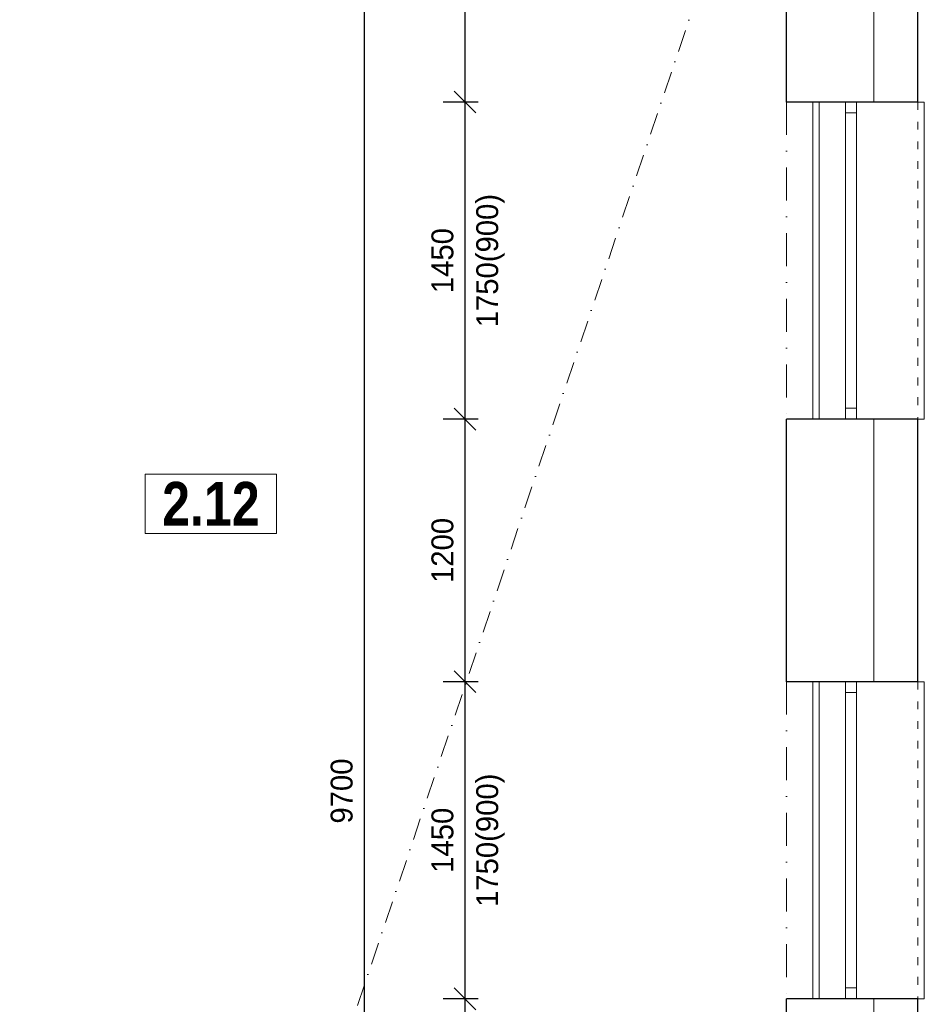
# Model space of a CAD drawing. Header units: millimetres. Extents: x -65956 to 5894746, y -14679 to 163521.
# Tile 9 of 89: x -56610 to -52476, y -6562 to -2060. Entities that reach past the tile are written whole.
import ezdxf

# ---------------------------------------------------------------- set-up
doc = ezdxf.new("R2010")
doc.units = ezdxf.units.MM
doc.linetypes.add('ACAD_ISO03W100', pattern=[30, 12, -18])
doc.linetypes.add('ČERCHOVANÁ', pattern=[1, 0.5, -0.25, 0, -0.25])
doc.layers.get('0').update_dxf_attribs({"lineweight": 5})
doc.layers.get('Defpoints').update_dxf_attribs({"color": 2, "lineweight": 30})
doc.layers.add('- pomocna', color=232, linetype='Continuous', lineweight=0, plot=False)
for name, color, linetype, lineweight in [('Bodko ciarkovana T', 200, 'ČERCHOVANÁ', 0), ('H popisky', 30, 'Continuous', 25), ('H stavba', 82, 'Continuous', 30), ('KOTY', 51, 'Continuous', 5), ('otvor', 163, 'Continuous', 5), ('Tbč stavba', 4, 'ČERCHOVANÁ', 0), ('Tč stavba', 7, 'ACAD_ISO03W100', 5)]:
    doc.layers.add(name, color=color, linetype=linetype, lineweight=lineweight)
doc.styles.add('1-100_te_2mm_200', font='technic_.ttf', dxfattribs={"height": 200})
doc.styles.add('1-20_ce_5mm_100', font='GOTHIC.TTF', dxfattribs={"height": 100})
doc.styles.add('1-50_ce_2mm_100', font='GOTHIC.TTF', dxfattribs={"height": 100})
doc.dimstyles.new('technic_1-100', dxfattribs={"dimtxt": 200, "dimasz": 240, "dimexe": 300, "dimexo": 200, "dimgap": 100, "dimtad": 1, "dimdec": 1, "dimrnd": 0.5, "dimtxsty": '1-100_te_2mm_200', "dimblk": 'OBLIQUE', "dimcen": 2.5, "dimclrd": 256, "dimclrt": 256, "dimadec": 0, "dimazin": 0, "dimtfac": 1, "dimtdec": 1, "dimtix": 1, "dimtmove": 1, "dimatfit": 3, "dimldrblk": 'OBLIQUE', "dimfxl": 400, "dimfxlon": 1, "dimarcsym": 0})

# ---------------------------------------------------------------- blocks, each defined once
blk = doc.blocks.new('_Oblique')
at = {"color": 0, "linetype": 'ByBlock', "lineweight": -2}
blk.add_line((-0.5, -0.5), (0.5, 0.5), dxfattribs=at)
blk = doc.blocks.new('*D686')
at = {"layer": 'Defpoints', "color": 0, "transparency": 16777216}
for p in [(-53106, -736.7), (-54575.1, -2436.7), (-53106, -2436.7)]:
    blk.add_point(p, dxfattribs=at)
at = {"layer": 'KOTY', "color": 0, "lineweight": -2, "transparency": 16777216}
for p, q in [((-54515.1, -736.7), (-54675.1, -736.7)), ((-54515.1, -2436.7), (-54675.1, -2436.7))]:
    blk.add_line(p, q, dxfattribs=at)
at = {"layer": 'KOTY', "lineweight": -2, "transparency": 16777216}
blk.add_line((-54575.1, -736.7), (-54575.1, -2436.7), dxfattribs=at)
at = {"layer": 'KOTY', "lineweight": -2, "transparency": 16777216, "xscale": 100, "yscale": 100, "zscale": 100}
for p, rotation in [((-54575.1, -736.7), 90), ((-54575.1, -2436.7), 270)]:
    blk.add_blockref('_Oblique', p, dxfattribs=dict(at, rotation=rotation))
at = {"layer": 'KOTY', "transparency": 16777216, "insert": (-54677.7, -1586.7), "char_height": 100, "attachment_point": 5, "rotation": 90, "style": '1-20_ce_5mm_100'}
blk.add_mtext('1700', dxfattribs=at)
blk = doc.blocks.new('*D687')
at = {"layer": 'Defpoints', "color": 0, "transparency": 16777216}
for p in [(-53106, -2436.7), (-54575.1, -3886.7), (-53106, -3886.7)]:
    blk.add_point(p, dxfattribs=at)
at = {"layer": 'KOTY', "color": 0, "lineweight": -2, "transparency": 16777216}
for p, q in [((-54515.1, -2436.7), (-54675.1, -2436.7)), ((-54515.1, -3886.7), (-54675.1, -3886.7))]:
    blk.add_line(p, q, dxfattribs=at)
at = {"layer": 'KOTY', "lineweight": -2, "transparency": 16777216}
blk.add_line((-54575.1, -2436.7), (-54575.1, -3886.7), dxfattribs=at)
at = {"layer": 'KOTY', "lineweight": -2, "transparency": 16777216, "xscale": 100, "yscale": 100, "zscale": 100}
for p, rotation in [((-54575.1, -2436.7), 90), ((-54575.1, -3886.7), 270)]:
    blk.add_blockref('_Oblique', p, dxfattribs=dict(at, rotation=rotation))
at = {"layer": 'KOTY', "transparency": 16777216, "char_height": 100, "attachment_point": 5, "rotation": 90, "style": '1-20_ce_5mm_100'}
for s, insert in [('1750(900)', (-54458.5, -3161.7)), ('1450', (-54677.7, -3161.7))]:
    blk.add_mtext(s, dxfattribs=dict(at, insert=insert))
blk = doc.blocks.new('*D688')
at = {"layer": 'Defpoints', "color": 0, "transparency": 16777216}
for p in [(-53106, -3886.7), (-54575.1, -5086.7), (-53106, -5086.7)]:
    blk.add_point(p, dxfattribs=at)
at = {"layer": 'KOTY', "color": 0, "lineweight": -2, "transparency": 16777216}
for p, q in [((-54515.1, -3886.7), (-54675.1, -3886.7)), ((-54515.1, -5086.7), (-54675.1, -5086.7))]:
    blk.add_line(p, q, dxfattribs=at)
at = {"layer": 'KOTY', "lineweight": -2, "transparency": 16777216}
blk.add_line((-54575.1, -3886.7), (-54575.1, -5086.7), dxfattribs=at)
at = {"layer": 'KOTY', "lineweight": -2, "transparency": 16777216, "xscale": 100, "yscale": 100, "zscale": 100}
for p, rotation in [((-54575.1, -3886.7), 90), ((-54575.1, -5086.7), 270)]:
    blk.add_blockref('_Oblique', p, dxfattribs=dict(at, rotation=rotation))
at = {"layer": 'KOTY', "transparency": 16777216, "insert": (-54677.7, -4486.7), "char_height": 100, "attachment_point": 5, "rotation": 90, "style": '1-20_ce_5mm_100'}
blk.add_mtext('1200', dxfattribs=at)
blk = doc.blocks.new('*D689')
at = {"layer": 'Defpoints', "color": 0, "transparency": 16777216}
for p in [(-53106, -5086.7), (-54575.1, -6536.7), (-53106, -6536.7)]:
    blk.add_point(p, dxfattribs=at)
at = {"layer": 'KOTY', "color": 0, "lineweight": -2, "transparency": 16777216}
for p, q in [((-54515.1, -5086.7), (-54675.1, -5086.7)), ((-54515.1, -6536.7), (-54675.1, -6536.7))]:
    blk.add_line(p, q, dxfattribs=at)
at = {"layer": 'KOTY', "lineweight": -2, "transparency": 16777216}
blk.add_line((-54575.1, -5086.7), (-54575.1, -6536.7), dxfattribs=at)
at = {"layer": 'KOTY', "lineweight": -2, "transparency": 16777216, "xscale": 100, "yscale": 100, "zscale": 100}
for p, rotation in [((-54575.1, -5086.7), 90), ((-54575.1, -6536.7), 270)]:
    blk.add_blockref('_Oblique', p, dxfattribs=dict(at, rotation=rotation))
at = {"layer": 'KOTY', "transparency": 16777216, "char_height": 100, "attachment_point": 5, "rotation": 90, "style": '1-20_ce_5mm_100'}
for s, insert in [('1750(900)', (-54458.5, -5811.7)), ('1450', (-54677.7, -5811.7))]:
    blk.add_mtext(s, dxfattribs=dict(at, insert=insert))
blk = doc.blocks.new('*D690')
at = {"layer": 'Defpoints', "color": 0, "transparency": 16777216}
for p in [(-53106, -6536.7), (-54575.1, -7736.7), (-53106, -7736.7)]:
    blk.add_point(p, dxfattribs=at)
at = {"layer": 'KOTY', "color": 0, "lineweight": -2, "transparency": 16777216}
for p, q in [((-54515.1, -6536.7), (-54675.1, -6536.7)), ((-54515.1, -7736.7), (-54675.1, -7736.7))]:
    blk.add_line(p, q, dxfattribs=at)
at = {"layer": 'KOTY', "lineweight": -2, "transparency": 16777216}
blk.add_line((-54575.1, -6536.7), (-54575.1, -7736.7), dxfattribs=at)
at = {"layer": 'KOTY', "lineweight": -2, "transparency": 16777216, "xscale": 100, "yscale": 100, "zscale": 100}
for p, rotation in [((-54575.1, -6536.7), 90), ((-54575.1, -7736.7), 270)]:
    blk.add_blockref('_Oblique', p, dxfattribs=dict(at, rotation=rotation))
at = {"layer": 'KOTY', "transparency": 16777216, "insert": (-54677.7, -7136.7), "char_height": 100, "attachment_point": 5, "rotation": 90, "style": '1-20_ce_5mm_100'}
blk.add_mtext('1200', dxfattribs=at)
blk = doc.blocks.new('*D693')
at = {"layer": 'Defpoints', "color": 0, "transparency": 16777216}
for p in [(-54106, -736.7), (-55035.7, -10436.7), (-54106, -10436.7)]:
    blk.add_point(p, dxfattribs=at)
at = {"layer": 'KOTY', "color": 0, "lineweight": -2, "transparency": 16777216}
for p, q in [((-54975.7, -736.7), (-55135.7, -736.7)), ((-54975.7, -10436.7), (-55135.7, -10436.7))]:
    blk.add_line(p, q, dxfattribs=at)
at = {"layer": 'KOTY', "lineweight": -2, "transparency": 16777216}
blk.add_line((-55035.7, -736.7), (-55035.7, -10436.7), dxfattribs=at)
at = {"layer": 'KOTY', "lineweight": -2, "transparency": 16777216, "xscale": 100, "yscale": 100, "zscale": 100}
for p, rotation in [((-55035.7, -736.7), 90), ((-55035.7, -10436.7), 270)]:
    blk.add_blockref('_Oblique', p, dxfattribs=dict(at, rotation=rotation))
at = {"layer": 'KOTY', "transparency": 16777216, "insert": (-55138.2, -5586.7), "char_height": 100, "attachment_point": 5, "rotation": 90, "style": '1-20_ce_5mm_100'}
blk.add_mtext('9700', dxfattribs=at)
blk = doc.blocks.new('*T456')
at = {"layer": 'Defpoints', "color": 8, "linetype": 'ByBlock', "lineweight": 0, "transparency": 16777216}
for p, q in [((0, 0), (600, 0)), ((0, 0), (0, -270.7)), ((600, 0), (600, -270.7)), ((0, -270.7), (600, -270.7))]:
    blk.add_line(p, q, dxfattribs=at)
at = {"layer": 'H popisky', "color": 0, "transparency": 16777216, "insert": (300, -135.3), "char_height": 200, "width": 596, "attachment_point": 5, "style": '1-50_ce_2mm_100'}
blk.add_mtext('{\\fTechnicLite|b1|i0|c2|p2;\\C256;2.12}', dxfattribs=at)

msp = doc.modelspace()

# ---------------------------------------------------------------- linework, layer by layer
at = {"layer": '- pomocna'}
msp.add_lwpolyline([(-53106.01, -7736.67), (-53106.01, -6536.67), (-52956.01, -6536.67), (-52956.01, -5086.67), (-53106.01, -5086.67), (-53106.01, -3886.67), (-52956.01, -3886.67), (-52956.01, -2436.67), (-53106.01, -2436.67), (-53106.01, -436.67), (-54106.01, -436.67), (-54106.01, -736.67), (-58106.01, -736.67), (-58106.01, -3486.67), (-58406.01, -3486.67), (-58406.01, -4386.67), (-58106.01, -4386.67), (-58106.01, -7886.67)], dxfattribs=at)
at = {"linetype": 'Continuous'}
for p, q in [((-52706.01, -2436.67), (-52706.01, -736.67)), ((-52706.01, -5086.67), (-52706.01, -3886.67)), ((-52706.01, -7736.67), (-52706.01, -6536.67))]:
    msp.add_line(p, q, dxfattribs=at)
at = {"layer": 'Bodko ciarkovana T', "ltscale": 200}
msp.add_line((-55767.62, -8653.69), (-53106.01, -736.67), dxfattribs=at)
at = {"layer": 'H stavba'}
for p, q in [((-53106.01, -2436.67), (-53106.01, -436.67)), ((-52506.01, -2436.67), (-52506.01, -936.67)), ((-52506.01, -2436.67), (-53106.01, -2436.67)), ((-53106.01, -5086.67), (-53106.01, -3886.67)), ((-52506.01, -3886.67), (-53106.01, -3886.67)), ((-52506.01, -5086.67), (-52506.01, -3886.67)), ((-52506.01, -5086.67), (-53106.01, -5086.67)), ((-53106.01, -7736.67), (-53106.01, -6536.67)), ((-52506.01, -6536.67), (-53106.01, -6536.67)), ((-52506.01, -7736.67), (-52506.01, -6536.67))]:
    msp.add_line(p, q, dxfattribs=at)
at = {"layer": 'otvor'}
for p, q in [((-52986.01, -2436.67), (-52986.01, -3886.67)), ((-52836.01, -3886.67), (-52836.01, -2436.67)), ((-52786.01, -3886.67), (-52786.01, -2436.67)), ((-52786.01, -2486.67), (-52836.01, -2486.67)), ((-52786.01, -3836.67), (-52836.01, -3836.67)), ((-52986.01, -5086.67), (-52986.01, -6536.67)), ((-52836.01, -6536.67), (-52836.01, -5086.67)), ((-52786.01, -6536.67), (-52786.01, -5086.67)), ((-52786.01, -5136.67), (-52836.01, -5136.67)), ((-52786.01, -6486.67), (-52836.01, -6486.67))]:
    msp.add_line(p, q, dxfattribs=at)
for points in [[(-52506.01, -2436.67), (-52476.01, -2436.67), (-52476.01, -3886.67), (-52506.01, -3886.67)], [(-52506.01, -5086.67), (-52476.01, -5086.67), (-52476.01, -6536.67), (-52506.01, -6536.67)]]:
    msp.add_lwpolyline(points, dxfattribs=at)
at = {"layer": 'Tbč stavba', "ltscale": 300}
for p, q in [((-53106.01, -2436.67), (-53106.01, -3886.67)), ((-53106.01, -5086.67), (-53106.01, -6536.67))]:
    msp.add_line(p, q, dxfattribs=at)
at = {"layer": 'Tč stavba', "ltscale": 3}
for p, q in [((-52956.01, -2436.67), (-52956.01, -3886.67)), ((-52506.01, -2436.67), (-52506.01, -3886.67)), ((-52956.01, -5086.67), (-52956.01, -6536.67)), ((-52506.01, -5086.67), (-52506.01, -6536.67))]:
    msp.add_line(p, q, dxfattribs=at)

# ---------------------------------------------------------------- block references
msp.add_blockref('*T456', (-56036.25, -4138.14))

# ---------------------------------------------------------------- dimensions: what is measured, and where the dimension line sits
at = {"layer": 'KOTY'}
for base, p1, p2, picture, middle in [((-55035.73, -10436.67), (-54106.01, -736.67), (-54106.01, -10436.67), '*D693', (-55138.24, -5586.67)), ((-54575.14, -2436.67), (-53106.01, -736.67), (-53106.01, -2436.67), '*D686', (-54677.66, -1586.67)), ((-54575.14, -5086.67), (-53106.01, -3886.67), (-53106.01, -5086.67), '*D688', (-54677.66, -4486.67)), ((-54575.14, -7736.67), (-53106.01, -6536.67), (-53106.01, -7736.67), '*D690', (-54677.66, -7136.67))]:
    dim = msp.add_linear_dim(base=base, p1=p1, p2=p2, angle=90, dimstyle='technic_1-100', override={"dimtxt": 100, "dimasz": 100, "dimexe": 100, "dimgap": 50, "dimtxsty": '1-20_ce_5mm_100', "dimfxl": 60}, dxfattribs=at)
    dim.commit()
    dim.dimension.update_dxf_attribs({"geometry": picture, "text_midpoint": middle})
for base, p1, p2, picture, middle in [((-54575.14, -3886.67), (-53106.01, -2436.67), (-53106.01, -3886.67), '*D687', (-54575.14, -3161.67)), ((-54575.14, -6536.67), (-53106.01, -5086.67), (-53106.01, -6536.67), '*D689', (-54575.14, -5811.67))]:
    dim = msp.add_linear_dim(base=base, p1=p1, p2=p2, angle=90, text='<>\\X 1750(900)', dimstyle='technic_1-100', override={"dimtxt": 100, "dimasz": 100, "dimexe": 100, "dimgap": 50, "dimtxsty": '1-20_ce_5mm_100', "dimfxl": 60}, dxfattribs=at)
    dim.commit()
    dim.dimension.update_dxf_attribs({"geometry": picture, "text_midpoint": middle})

doc.saveas('drawing.dxf')
